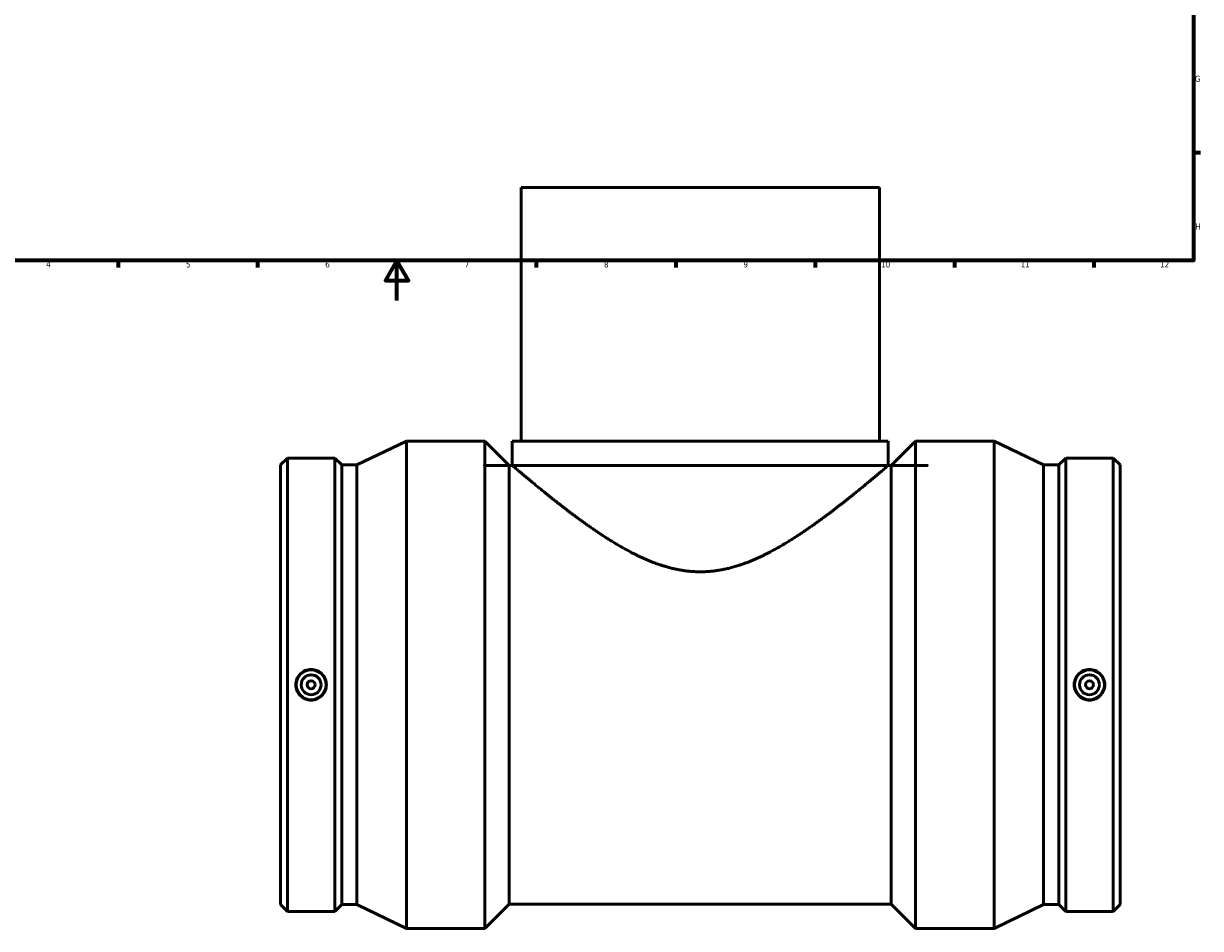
# Model space of a CAD drawing. Header units: millimetres. Extents: x -264 to 1610, y -316 to 1665.
# Tile 2 of 7: x 233 to 824, y -316 to 139. Entities that reach past the tile are written whole.
import ezdxf

# ---------------------------------------------------------------- set-up
doc = ezdxf.new("R2010")
doc.units = ezdxf.units.MM
doc.layers.add('Border (ANSI)', color=7, linetype='Continuous', lineweight=70)
doc.layers.add('Visible (ANSI)', color=7, linetype='Continuous', lineweight=50)
doc.styles.add('Note Text (ANSI)', font='tahoma.ttf')

# ---------------------------------------------------------------- blocks, each defined once
blk = doc.blocks.new('Borders Default Border')
at = {"layer": 'Border (ANSI)'}
for p, q in [((820.9999847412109, 74.25000190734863), (824.4480133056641, 74.25000190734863)), ((280.3333282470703, 20), (280.3333282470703, 16.55200004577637)), ((350.4166793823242, 20), (350.4166793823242, 16.55200004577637)), ((490.5833435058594, 20), (490.5833435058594, 16.55200004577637)), ((560.6666564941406, 20), (560.6666564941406, 16.55200004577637)), ((630.7500076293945, 20), (630.7500076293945, 16.55200004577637)), ((700.8333587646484, 20), (700.8333587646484, 16.55200004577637)), ((770.9166717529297, 20), (770.9166717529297, 16.55200004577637))]:
    blk.add_line(p, q, dxfattribs=at)
at = {"layer": 'Border (ANSI)', "flags": 128}
for points in [[(20, 20), (20, 574.0000152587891), (820.9999847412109, 574.0000152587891), (820.9999847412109, 20), (20, 20)], [(420.4999923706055, 0), (420.4999923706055, 20), (414.7264862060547, 10), (426.2734985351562, 10), (420.4999923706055, 20)]]:
    blk.add_lwpolyline(points, dxfattribs=at)
at = {"layer": 'Border (ANSI)', "color": 230, "true_color": 0xff0080, "char_height": 3.048000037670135, "attachment_point": 7, "style": 'Note Text (ANSI)'}
for s, insert in [('G', (821.6588481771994, 109.7917195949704)), ('H', (821.8134815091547, 35.600999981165)), ('4', (244.2285165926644, 16.55199996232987)), ('5', (314.4825383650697, 16.48777954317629)), ('6', (384.485404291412, 16.48777954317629)), ('7', (454.5979985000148, 16.55199996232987)), ('8', (524.6301253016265, 16.48283951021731)), ('9', (594.7012666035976, 16.49271957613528)), ('10', (663.9604136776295, 16.48777954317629)), ('11', (734.0437470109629, 16.55199996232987)), ('12', (804.1270803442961, 16.55199996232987))]:
    blk.add_mtext(s, dxfattribs=dict(at, insert=insert))

msp = doc.modelspace()

# ---------------------------------------------------------------- linework, layer by layer
at = {"layer": 'Visible (ANSI)'}
for p, q in [((663.0312187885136, 56.77878755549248), (483.0312187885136, 56.77878755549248)), ((483.0312187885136, 56.77878755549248), (483.0312187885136, -70.72121244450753)), ((663.0312187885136, 56.77878755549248), (663.0312187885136, -70.72121244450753)), ((400.4562187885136, -82.71396244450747), (425.3312187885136, -70.72121244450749)), ((425.3312187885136, -315.7212124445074), (425.3312187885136, -70.72121244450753)), ((425.3312187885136, -70.72121244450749), (464.7762187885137, -70.72121244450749)), ((464.7762187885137, -315.7212124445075), (464.7762187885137, -70.72121244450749)), ((477.0262187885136, -82.9712124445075), (464.7762187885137, -70.7212124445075)), ((478.5312187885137, -70.72121244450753), (667.5312187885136, -70.72121244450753)), ((478.5312187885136, -70.72121244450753), (478.5312187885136, -82.9712124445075)), ((667.5312187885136, -70.7212124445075), (667.5312187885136, -82.9712124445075)), ((669.0362187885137, -82.9712124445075), (681.2862187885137, -70.7212124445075)), ((681.2862187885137, -315.7212124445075), (681.2862187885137, -70.72121244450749)), ((681.2862187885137, -70.72121244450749), (720.7312187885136, -70.72121244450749)), ((720.7312187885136, -315.7212124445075), (720.7312187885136, -70.72121244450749)), ((745.6062187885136, -82.71396244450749), (720.7312187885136, -70.72121244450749)), ((362.0312187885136, -82.71396244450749), (365.4489687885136, -79.29621244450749)), ((362.0312187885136, -303.7284624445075), (362.0312187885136, -82.71396244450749)), ((365.4489687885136, -307.1462124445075), (365.4489687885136, -79.2962124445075)), ((365.4489687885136, -79.29621244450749), (389.3534687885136, -79.29621244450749)), ((389.3534687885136, -307.1462124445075), (389.3534687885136, -79.2962124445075)), ((392.7712187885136, -82.71396244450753), (389.3534687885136, -79.2962124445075)), ((392.7712187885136, -303.7284624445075), (392.7712187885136, -82.71396244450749)), ((392.7712187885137, -82.71396244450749), (400.4562187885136, -82.71396244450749)), ((400.4562187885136, -303.7284624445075), (400.4562187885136, -82.71396244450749)), ((745.6062187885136, -303.7284624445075), (745.6062187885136, -82.71396244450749)), ((745.6062187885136, -82.71396244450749), (753.2912187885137, -82.71396244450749)), ((753.2912187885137, -82.71396244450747), (756.7089687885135, -79.29621244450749)), ((753.2912187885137, -303.7284624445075), (753.2912187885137, -82.71396244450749)), ((756.7089687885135, -307.1462124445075), (756.7089687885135, -79.2962124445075)), ((756.7089687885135, -79.29621244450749), (780.6134687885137, -79.29621244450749)), ((780.6134687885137, -307.1462124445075), (780.6134687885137, -79.2962124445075)), ((784.0312187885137, -82.71396244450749), (780.6134687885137, -79.2962124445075)), ((784.0312187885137, -303.7284624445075), (784.0312187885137, -82.71396244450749)), ((477.0262187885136, -303.4712124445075), (477.0262187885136, -82.9712124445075)), ((477.0262187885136, -82.97121244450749), (478.5312187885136, -82.97121244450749)), ((667.5312187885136, -82.97121244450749), (669.0362187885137, -82.97121244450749)), ((669.0362187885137, -303.4712124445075), (669.0362187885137, -82.9712124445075)), ((362.0312187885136, -303.7284624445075), (365.4489687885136, -307.1462124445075)), ((365.4489687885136, -307.1462124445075), (389.3534687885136, -307.1462124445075)), ((392.7712187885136, -303.7284624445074), (389.3534687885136, -307.1462124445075)), ((392.7712187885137, -303.7284624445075), (400.4562187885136, -303.7284624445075)), ((400.4562187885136, -303.7284624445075), (425.3312187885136, -315.7212124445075)), ((477.0262187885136, -303.4712124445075), (464.7762187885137, -315.7212124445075)), ((477.0262187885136, -303.4712124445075), (669.0362187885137, -303.4712124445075)), ((669.0362187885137, -303.4712124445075), (681.2862187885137, -315.7212124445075)), ((745.6062187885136, -303.7284624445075), (720.7312187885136, -315.7212124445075)), ((745.6062187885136, -303.7284624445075), (753.2912187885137, -303.7284624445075)), ((753.2912187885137, -303.7284624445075), (756.7089687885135, -307.1462124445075)), ((756.7089687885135, -307.1462124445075), (780.6134687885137, -307.1462124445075)), ((784.0312187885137, -303.7284624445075), (780.6134687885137, -307.1462124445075)), ((425.3312187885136, -315.7212124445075), (464.7762187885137, -315.7212124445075)), ((681.2862187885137, -315.7212124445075), (720.7312187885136, -315.7212124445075))]:
    msp.add_line(p, q, dxfattribs=at)
for centre, radius in [((377.4012187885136, -193.2212124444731), 7.5), ((377.4012187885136, -193.2212124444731), 5), ((768.6612187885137, -193.2212124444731), 7.5), ((768.6612187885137, -193.2212124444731), 5), ((377.4012187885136, -193.221212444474), 2), ((768.6612187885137, -193.221212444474), 2)]:
    msp.add_circle(centre, radius, dxfattribs=at)
for points, knots in [([(667.5312187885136, -82.97121244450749), (667.531218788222, -82.97121244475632), (666.8872423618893, -83.52476691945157), (664.3059501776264, -85.72500976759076), (662.369795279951, -87.37059873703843), (657.4103372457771, -91.52162128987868), (654.3826238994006, -94.03027840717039), (647.5708628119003, -99.53584104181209), (643.7868696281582, -102.5311669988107), (635.7139388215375, -108.6827464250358), (631.0933425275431, -112.0874119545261), (621.0996980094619, -118.910634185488), (615.7294104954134, -122.3303218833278), (604.4204516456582, -128.5090186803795), (598.4832473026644, -131.2669449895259), (589.2081349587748, -134.2472065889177), (586.0537261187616, -135.0458442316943), (579.6275740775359, -136.1396946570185), (576.3556398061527, -136.4337798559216), (569.7067977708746, -136.4337798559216), (566.4348634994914, -136.1396946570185), (560.0087114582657, -135.0458442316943), (556.8543026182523, -134.2472065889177), (547.579190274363, -131.2669449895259), (541.641985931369, -128.5090186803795), (530.3330270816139, -122.3303218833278), (524.9627395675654, -118.910634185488), (514.9690950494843, -112.0874119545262), (510.3484987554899, -108.6827464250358), (502.2755679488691, -102.5311669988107), (498.4915747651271, -99.5358410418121), (491.6798136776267, -94.03027840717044), (488.6521003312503, -91.5216212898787), (483.6926422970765, -87.37059873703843), (481.7564873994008, -85.72500976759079), (479.1751952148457, -83.52476691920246), (478.5312187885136, -82.9712124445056), (478.5312187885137, -82.9712124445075)], [15.56240175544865, 15.56240175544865, 15.56240175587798, 15.56240175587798, 17.45834958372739, 17.45834958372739, 19.35429741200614, 19.35429741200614, 21.25024524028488, 21.25024524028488, 23.14619306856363, 23.14619306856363, 25.14084567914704, 25.14084567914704, 27.13549828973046, 27.13549828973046, 29.13015090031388, 29.13015090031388, 30.12747720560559, 30.12747720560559, 31.1248035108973, 31.1248035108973, 32.12212981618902, 32.12212981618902, 33.11945612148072, 33.11945612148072, 35.11410873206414, 35.11410873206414, 37.10876134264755, 37.10876134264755, 39.10341395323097, 39.10341395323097, 40.99936178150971, 40.99936178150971, 42.89530960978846, 42.89530960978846, 44.79125743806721, 44.79125743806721, 46.68720526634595, 46.68720526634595, 46.68720526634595, 46.68720526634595]), ([(377.4012187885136, -185.5168557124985), (378.3678076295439, -185.5168557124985), (379.3982839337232, -185.7110313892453), (381.2925179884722, -186.499427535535), (382.1563083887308, -187.0936143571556), (383.5187635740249, -188.462580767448), (384.108588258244, -189.3284918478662), (384.8905855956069, -191.2248321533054), (385.0827577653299, -192.2552794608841), (385.0827577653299, -194.1871454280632), (384.8905855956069, -195.217592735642), (384.108588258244, -197.1139330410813), (383.5187635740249, -197.9798441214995), (382.1563083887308, -199.3488105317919), (381.2925179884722, -199.9429973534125), (379.3982839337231, -200.7313934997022), (378.3678076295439, -200.9255691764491), (376.4346299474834, -200.9255691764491), (375.404153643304, -200.7313934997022), (373.509919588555, -199.9429973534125), (372.6461291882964, -199.3488105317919), (371.2836740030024, -197.9798441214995), (370.6938493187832, -197.1139330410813), (369.9118519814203, -195.217592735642), (369.7196798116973, -194.1871454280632), (369.7196798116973, -192.2552794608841), (369.9118519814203, -191.2248321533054), (370.6938493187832, -189.3284918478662), (371.2836740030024, -188.462580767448), (372.6461291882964, -187.0936143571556), (373.509919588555, -186.499427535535), (375.404153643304, -185.7110313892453), (376.4346299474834, -185.5168557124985), (377.4012187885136, -185.5168557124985)], [0, 0, 0, 0, 0.2899766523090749, 0.2899766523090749, 0.5799533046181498, 0.5799533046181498, 0.8697331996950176, 0.8697331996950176, 1.159513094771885, 1.159513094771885, 1.449292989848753, 1.449292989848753, 1.739072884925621, 1.739072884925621, 2.029049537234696, 2.029049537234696, 2.319026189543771, 2.319026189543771, 2.609002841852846, 2.609002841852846, 2.898979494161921, 2.898979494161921, 3.188759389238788, 3.188759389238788, 3.478539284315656, 3.478539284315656, 3.768319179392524, 3.768319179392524, 4.058099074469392, 4.058099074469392, 4.348075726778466, 4.348075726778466, 4.638052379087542, 4.638052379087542, 4.638052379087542, 4.638052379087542]), ([(768.6612187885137, -200.9255691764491), (767.6946299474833, -200.9255691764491), (766.6641536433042, -200.7313934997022), (764.769919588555, -199.9429973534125), (763.9061291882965, -199.3488105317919), (762.5436740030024, -197.9798441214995), (761.9538493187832, -197.1139330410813), (761.1718519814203, -195.217592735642), (760.9796798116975, -194.1871454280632), (760.9796798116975, -192.2552794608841), (761.1718519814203, -191.2248321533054), (761.9538493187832, -189.3284918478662), (762.5436740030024, -188.462580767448), (763.9061291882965, -187.0936143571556), (764.769919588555, -186.499427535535), (766.6641536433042, -185.7110313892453), (767.6946299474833, -185.5168557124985), (769.6278076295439, -185.5168557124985), (770.6582839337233, -185.7110313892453), (772.5525179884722, -186.499427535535), (773.4163083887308, -187.0936143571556), (774.7787635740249, -188.462580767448), (775.3685882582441, -189.3284918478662), (776.1505855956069, -191.2248321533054), (776.34275776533, -192.2552794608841), (776.34275776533, -194.1871454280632), (776.1505855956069, -195.217592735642), (775.3685882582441, -197.1139330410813), (774.7787635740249, -197.9798441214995), (773.4163083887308, -199.3488105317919), (772.5525179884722, -199.9429973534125), (770.6582839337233, -200.7313934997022), (769.6278076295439, -200.9255691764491), (768.6612187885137, -200.9255691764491)], [0, 0, 0, 0, 0.2899766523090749, 0.2899766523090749, 0.5799533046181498, 0.5799533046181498, 0.8697331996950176, 0.8697331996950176, 1.159513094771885, 1.159513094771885, 1.449292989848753, 1.449292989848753, 1.739072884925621, 1.739072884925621, 2.029049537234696, 2.029049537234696, 2.319026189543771, 2.319026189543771, 2.609002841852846, 2.609002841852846, 2.898979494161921, 2.898979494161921, 3.188759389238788, 3.188759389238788, 3.478539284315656, 3.478539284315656, 3.768319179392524, 3.768319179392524, 4.058099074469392, 4.058099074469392, 4.348075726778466, 4.348075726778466, 4.638052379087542, 4.638052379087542, 4.638052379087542, 4.638052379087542])]:
    msp.add_open_spline(points, degree=3, knots=knots, dxfattribs=at)

# ---------------------------------------------------------------- block references
msp.add_blockref('Borders Default Border', (0, 0))

doc.saveas('drawing.dxf')
